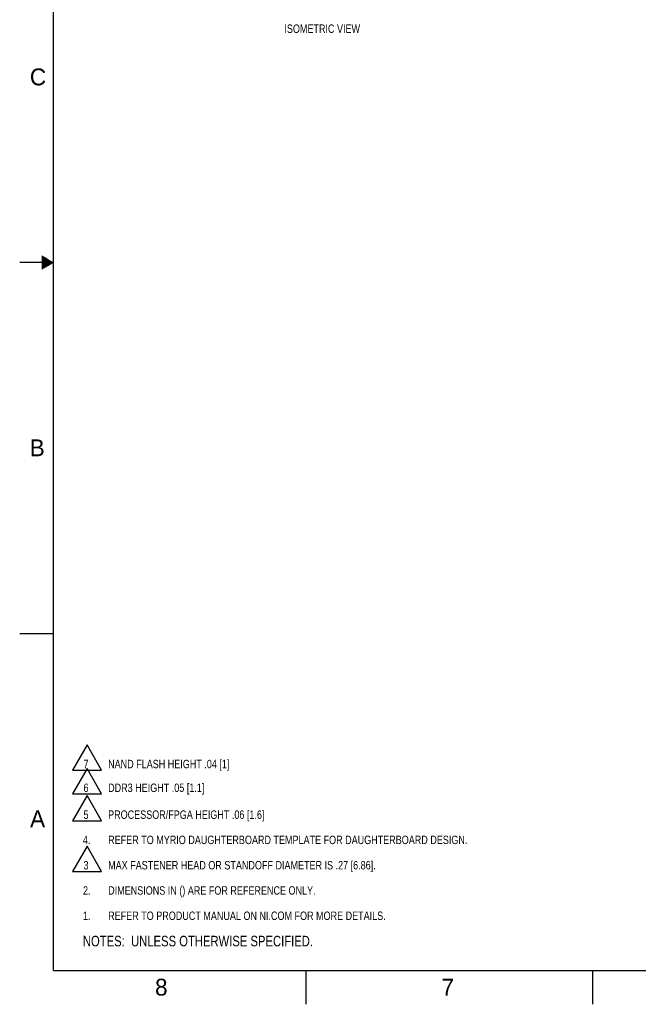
# Model space of a CAD drawing. Header units: inches. Extents: x 0 to 34, y 0 to 22.
# Tile 1 of 32: x 0 to 9.2, y 0 to 14.6. Entities that reach past the tile are written whole.
import ezdxf

# ---------------------------------------------------------------- set-up
doc = ezdxf.new("R2010")
doc.units = ezdxf.units.IN
doc.header["$LTSCALE"] = 1.87
doc.header["$MEASUREMENT"] = 0
doc.layers.get('0').update_dxf_attribs({"linetype": 'CONTINUOUS'})
doc.layers.add('DETAIL', color=7, linetype='CONTINUOUS')
doc.styles.get("Standard").update_dxf_attribs({"font": 'txt', "width": 0.8})
doc.styles.add('TEXTSTYLE_2', font='txt')

# ---------------------------------------------------------------- blocks, each defined once
blk = doc.blocks.new('NOTES_HEADER_BL0', base_point=(3.1215, 0.9375))
at = {"layer": 'DETAIL', "color": 2, "linetype": 'CONTINUOUS', "width": 0.8}
blk.add_text('NOTES:  UNLESS OTHERWISE SPECIFIED.', height=0.156, dxfattribs=at).set_placement((0.9375, 0.8595))
blk = doc.blocks.new('CUSTOM_NOTE_BL1', base_point=(3.675, 1.312))
at = {"layer": 'DETAIL', "color": 2, "linetype": 'CONTINUOUS', "width": 0.8}
for s, p in [('1.', (0.938, 1.25)), ('REFER TO PRODUCT MANUAL ON NI.COM FOR MORE DETAILS.', (1.312, 1.25))]:
    blk.add_text(s, height=0.125, dxfattribs=at).set_placement(p)
blk = doc.blocks.new('CUSTOM_NOTE_BL2', base_point=(3.698, 2.159))
at = {"layer": 'DETAIL', "color": 2, "linetype": 'CONTINUOUS'}
for p, q in [((0.999, 2.346), (0.783, 1.971)), ((1.215, 1.971), (0.999, 2.346)), ((0.783, 1.971), (1.215, 1.971))]:
    blk.add_line(p, q, dxfattribs=at)
at = {"layer": 'DETAIL', "color": 2, "linetype": 'CONTINUOUS', "width": 0.8}
for s, p in [('3', (0.947, 2)), ('MAX FASTENER HEAD OR STANDOFF DIAMETER IS .27 [6.86].', (1.312, 2))]:
    blk.add_text(s, height=0.125, dxfattribs=at).set_placement(p)
blk = doc.blocks.new('CUSTOM_NOTE_BL3', base_point=(4.275, 2.437))
at = {"layer": 'DETAIL', "color": 2, "linetype": 'CONTINUOUS', "width": 0.8}
for s, p in [('4.', (0.938, 2.375)), ('REFER TO MYRIO DAUGHTERBOARD TEMPLATE FOR DAUGHTERBOARD DESIGN.', (1.312, 2.375))]:
    blk.add_text(s, height=0.125, dxfattribs=at).set_placement(p)
blk = doc.blocks.new('DIMS_REF_BL4', base_point=(3.125, 1.687))
at = {"layer": 'DETAIL', "color": 2, "linetype": 'CONTINUOUS', "width": 0.8}
for s, p in [('2.', (0.938, 1.625)), ('DIMENSIONS IN () ARE FOR REFERENCE ONLY.', (1.312, 1.625))]:
    blk.add_text(s, height=0.125, dxfattribs=at).set_placement(p)
blk = doc.blocks.new('CUSTOM_NOTE_BL5', base_point=(2.598, 2.909))
at = {"layer": 'DETAIL', "color": 2, "linetype": 'CONTINUOUS'}
for p, q in [((0.999, 3.096), (0.783, 2.721)), ((1.215, 2.721), (0.999, 3.096)), ((0.783, 2.721), (1.215, 2.721))]:
    blk.add_line(p, q, dxfattribs=at)
at = {"layer": 'DETAIL', "color": 2, "linetype": 'CONTINUOUS', "width": 0.8}
for s, p in [('5', (0.947, 2.75)), ('PROCESSOR/FPGA HEIGHT .06 [1.6]', (1.312, 2.75))]:
    blk.add_text(s, height=0.125, dxfattribs=at).set_placement(p)
blk = doc.blocks.new('CUSTOM_NOTE_BL6', base_point=(2.298, 3.659))
at = {"layer": 'DETAIL', "color": 2, "linetype": 'CONTINUOUS'}
for p, q in [((0.999, 3.846), (0.783, 3.471)), ((1.215, 3.471), (0.999, 3.846)), ((0.783, 3.471), (1.215, 3.471))]:
    blk.add_line(p, q, dxfattribs=at)
at = {"layer": 'DETAIL', "color": 2, "linetype": 'CONTINUOUS', "width": 0.8}
for s, p in [('7', (0.947, 3.5)), ('NAND FLASH HEIGHT .04 [1]', (1.312, 3.5))]:
    blk.add_text(s, height=0.125, dxfattribs=at).set_placement(p)
blk = doc.blocks.new('CUSTOM_NOTE_BL11', base_point=(2.098, 3.307))
at = {"layer": 'DETAIL', "color": 2, "linetype": 'CONTINUOUS'}
for p, q in [((0.999, 3.494), (0.783, 3.119)), ((1.215, 3.119), (0.999, 3.494)), ((0.783, 3.119), (1.215, 3.119))]:
    blk.add_line(p, q, dxfattribs=at)
at = {"layer": 'DETAIL', "color": 2, "linetype": 'CONTINUOUS', "width": 0.8}
for s, p in [('6', (0.947, 3.148)), ('DDR3 HEIGHT .05 [1.1]', (1.312, 3.148))]:
    blk.add_text(s, height=0.125, dxfattribs=at).set_placement(p)

msp = doc.modelspace()

# ---------------------------------------------------------------- linework, layer by layer
at = {"color": 2, "linetype": 'CONTINUOUS'}
for p, q in [((0.5, 11), (0, 11)), ((0.3303, 11.09), (0.3441, 11.09)), ((0.3303, 11.08), (0.3614, 11.08)), ((0.3303, 11.07), (0.3788, 11.07)), ((0.3303, 11.06), (0.3961, 11.06)), ((0.3303, 11.05), (0.4134, 11.05)), ((0.3303, 11.04), (0.4307, 11.04)), ((0.3303, 11.03), (0.448, 11.03)), ((0.3303, 11.02), (0.4654, 11.02)), ((0.3303, 11.01), (0.4827, 11.01)), ((0.3303, 10.99), (0.4827, 10.99)), ((0.3303, 10.98), (0.4654, 10.98)), ((0.3303, 10.97), (0.448, 10.97)), ((0.3303, 10.96), (0.4307, 10.96)), ((0.3303, 10.95), (0.4134, 10.95)), ((0.3303, 10.94), (0.3961, 10.94)), ((0.3303, 10.93), (0.3788, 10.93)), ((0.3303, 10.92), (0.3614, 10.92)), ((0.3303, 10.91), (0.3441, 10.91)), ((0, 5.5), (0.5, 5.5)), ((4.25, 0), (4.25, 0.5)), ((8.5, 0), (8.5, 0.5))]:
    msp.add_line(p, q, dxfattribs=at)
at = {"color": 7, "linetype": 'CONTINUOUS', "const_width": 0.02}
for points in [[(0.5, 21.5), (0.5, 0.5)], [(0.5, 0.5), (33.5, 0.5)]]:
    msp.add_lwpolyline(points, dxfattribs=at)

# ---------------------------------------------------------------- block references
at = {"layer": 'DETAIL', "color": 2, "linetype": 'CONTINUOUS'}
for name, p in [('CUSTOM_NOTE_BL6', (2.2976, 3.6588)), ('CUSTOM_NOTE_BL11', (2.0976, 3.3067)), ('CUSTOM_NOTE_BL5', (2.5976, 2.9088)), ('CUSTOM_NOTE_BL3', (4.2751, 2.4374)), ('CUSTOM_NOTE_BL2', (3.6976, 2.1588)), ('DIMS_REF_BL4', (3.1251, 1.6874)), ('CUSTOM_NOTE_BL1', (3.6751, 1.3124)), ('NOTES_HEADER_BL0', (3.1215, 0.9375))]:
    msp.add_blockref(name, p, dxfattribs=at)

# ---------------------------------------------------------------- texts
at = {"color": 2, "linetype": 'CONTINUOUS', "char_height": 0.25, "width": 0.25, "attachment_point": 1, "line_spacing_factor": 0.9, "style": 'TEXTSTYLE_2'}
for s, insert in [('C', (0.1508, 13.8746)), ('B', (0.1484, 8.3757)), ('A', (0.1541, 2.8761)), ('8', (2.0074, 0.3791)), ('7', (6.2553, 0.3787))]:
    msp.add_mtext(s, dxfattribs=dict(at, insert=insert))
at = {"layer": 'DETAIL', "color": 2, "linetype": 'CONTINUOUS', "insert": (3.9258, 14.5269), "char_height": 0.125, "width": 1.4, "attachment_point": 1, "line_spacing_factor": 0.9}
msp.add_mtext('ISOMETRIC VIEW', dxfattribs=at)

doc.saveas('drawing.dxf')
